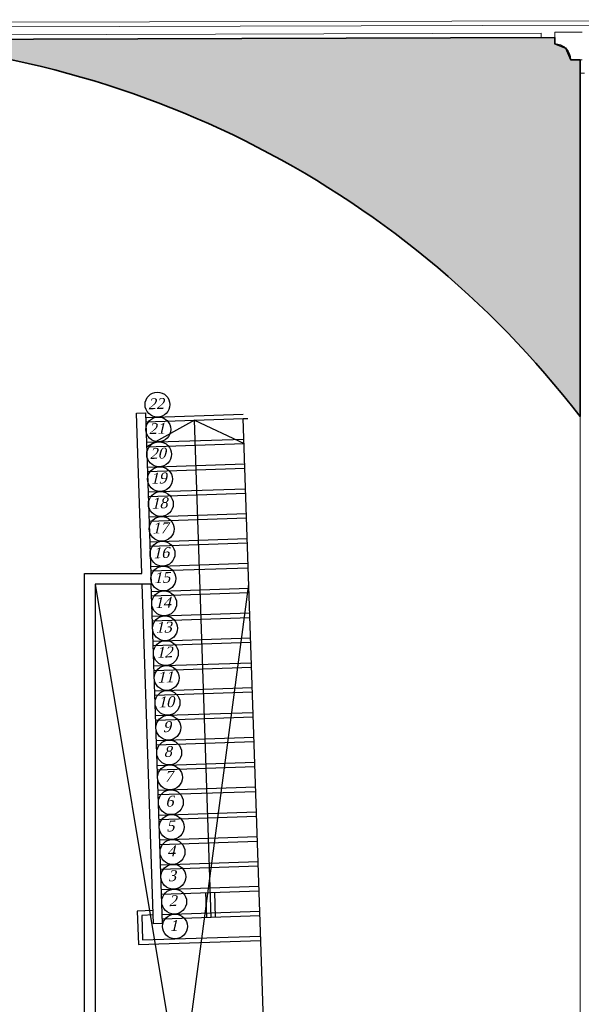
# Model space of a CAD drawing. Header units: metres. Extents: x -710577 to 709766, y -710660 to 709683.
# Tile 33 of 70: x -463.47 to -457.15, y -511.39 to -500.3. Entities that reach past the tile are written whole.
import ezdxf
from ezdxf.enums import TextEntityAlignment as Align

# ---------------------------------------------------------------- set-up
doc = ezdxf.new("R2010")
doc.units = ezdxf.units.M
doc.header["$LTSCALE"] = 50
doc.header["$MEASUREMENT"] = 0
doc.linetypes.add('GR-263$0$ground$0$DLINE', pattern=[0.55, 0.3, -0.25])
doc.linetypes.add('GR-263$0$ground$0$HIDDEN', pattern=[0.375, 0.25, -0.125])
doc.layers.add('500 LEGEND$0$A-TXT-35', color=3, linetype='Continuous', lineweight=35)
for name, color, linetype in [('GR-263$0$ground$0$A-ATTRIB', 102, 'Continuous'), ('GR-263$0$ground$0$A-DASH', 21, 'GR-263$0$ground$0$DLINE'), ('GR-263$0$ground$0$A-ELEV.4', 4, 'Continuous'), ('GR-263$0$ground$0$A-STAIR', 1, 'Continuous'), ('GR-263$0$ground$0$FURN', 2, 'Continuous'), ('Samrt Heat', 1, 'Continuous'), ('smart heat', 7, 'Continuous')]:
    doc.layers.add(name, color=color, linetype=linetype)
doc.styles.add('GR-263$0$ground$0$STYLE3', font='times.ttf')

# ---------------------------------------------------------------- blocks, each defined once
blk = doc.blocks.new('GR-263$0$ground$0$ST')
blk.add_circle((0.0288622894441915, 0.1716770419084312), 0.15)
at = {"style": 'GR-263$0$ground$0$STYLE3', "oblique": 15}
blk.add_attdef('ST', text='', height=0.13, dxfattribs=at).set_placement((0.011137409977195, 0.1840025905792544), align=Align.MIDDLE)

msp = doc.modelspace()

# ---------------------------------------------------------------- hatches: boundary and pattern name
at = {"layer": '500 LEGEND$0$A-TXT-35'}
h = msp.add_hatch(color=1, dxfattribs=at)
h.dxf.hatch_style = 1
edge = h.paths.add_edge_path()
edge.add_line((-457.163443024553, -500.7532456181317), (-457.2680910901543, -500.7532456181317))
edge.add_line((-457.2680910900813, -500.7532456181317), (-457.3242246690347, -500.6224581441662))
edge.add_line((-457.3242246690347, -500.6224581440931), (-457.4485209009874, -500.5728158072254))
edge.add_line((-457.4485209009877, -500.5728158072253), (-457.4485209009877, -500.5042506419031))
edge.add_line((-457.4485209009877, -500.5042506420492), (-465.6740479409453, -500.5273958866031))
edge.add_arc((-465.7832696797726, -511.4023280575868), 10.87548063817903, 37.5715314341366, 89.4245725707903, ccw=False)
edge.add_line((-457.163443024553, -504.7709882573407), (-457.163443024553, -500.7532456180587))

# ---------------------------------------------------------------- linework, layer by layer
at = {"layer": '500 LEGEND$0$A-TXT-35', "color": 1}
msp.add_lwpolyline([(-457.163443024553, -504.7709882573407), (-457.163443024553, -500.7532456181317), (-457.2680910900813, -500.7532456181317), (-457.3242246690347, -500.6224581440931), (-457.4485209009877, -500.5728158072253), (-457.4485209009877, -500.5042506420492), (-465.6740479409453, -500.527395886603)], dxfattribs=at)
msp.add_arc((-465.7885787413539, -511.4087764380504), 10.8836206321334, 37.58139551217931, 89.44575001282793, dxfattribs=at)
at = {"layer": 'GR-263$0$ground$0$A-DASH', "linetype": 'ByBlock'}
for p, q in [((-462.623959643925, -519.6977328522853), (-460.8934431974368, -506.6575147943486)), ((-462.6239596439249, -506.6575147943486), (-460.4555166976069, -519.6977328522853))]:
    msp.add_line(p, q, dxfattribs=at)
at = {"layer": 'GR-263$0$ground$0$A-ELEV.4'}
for points in [[(-462.1587032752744, -504.7343967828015), (-462.0587596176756, -504.7310403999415), (-461.9940633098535, -506.6575147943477), (-462.6239596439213, -506.6575147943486), (-462.6239596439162, -513.4664046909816), (-462.1039596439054, -513.9864046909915), (-462.1039596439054, -515.6098013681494), (-462.6239596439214, -516.1298013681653), (-462.6239596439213, -519.6977328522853), (-461.5561368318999, -519.6977328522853), (-461.4883605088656, -521.7159214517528), (-461.5883064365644, -521.7192779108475), (-461.6521655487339, -519.8177328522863), (-462.7439596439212, -519.8177328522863)], [(-462.7439596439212, -519.9177328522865), (-462.7439596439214, -516.0800957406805), (-462.2239596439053, -515.5600957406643), (-462.2239596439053, -514.0361103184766), (-462.7439596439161, -513.5161103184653), (-462.7439596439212, -506.5375147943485), (-462.0981496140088, -506.5375147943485), (-462.1587032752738, -504.7343967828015)]]:
    msp.add_lwpolyline(points, dxfattribs=at)
at = {"layer": 'GR-263$0$ground$0$A-STAIR', "linetype": 'GR-263$0$ground$0$HIDDEN'}
for p, q in [((-462.0570814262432, -504.7810122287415), (-460.9577011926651, -504.7440920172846)), ((-462.0476835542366, -505.0608544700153), (-460.9483033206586, -505.0239342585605)), ((-462.0382856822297, -505.3406967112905), (-460.9389054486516, -505.3037764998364)), ((-462.0288878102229, -505.6205389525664), (-460.9295075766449, -505.5836187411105)), ((-462.0194899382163, -505.9003811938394), (-460.9201097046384, -505.8634609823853)), ((-462.0100920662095, -506.1802234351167), (-460.9107118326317, -506.1433032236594)), ((-462.0006941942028, -506.4600656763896), (-460.9013139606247, -506.4231454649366)), ((-461.991296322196, -506.7399079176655), (-460.8919160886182, -506.7029877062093)), ((-461.9818984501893, -507.0197501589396), (-460.8825182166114, -506.9828299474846)), ((-461.9725005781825, -507.2995924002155), (-460.8731203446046, -507.2626721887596)), ((-461.9631027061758, -507.5794346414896), (-460.8637224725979, -507.5425144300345)), ((-461.953704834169, -507.8592768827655), (-460.8543246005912, -507.8223566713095)), ((-461.9443069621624, -508.1391191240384), (-460.8449267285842, -508.1021989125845)), ((-461.9349090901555, -508.4189613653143), (-460.8355288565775, -508.3820411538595)), ((-461.9255112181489, -508.6988036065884), (-460.826130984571, -508.6618833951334)), ((-461.916113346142, -508.9786458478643), (-460.8167331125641, -508.9417256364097)), ((-461.9067154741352, -509.2584880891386), (-460.8073352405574, -509.2215678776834)), ((-461.8973176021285, -509.5383303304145), (-460.7979373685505, -509.5014101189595)), ((-461.8879197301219, -509.8181725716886), (-460.7885394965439, -509.7812523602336)), ((-461.8785218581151, -510.0980148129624), (-460.7791416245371, -510.0610946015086)), ((-461.8691239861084, -510.3778570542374), (-460.7697437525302, -510.3409368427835)), ((-461.968972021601, -510.3839281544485), (-462.0989038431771, -510.3882975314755)), ((-462.0989038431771, -510.3882975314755), (-462.089588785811, -510.6654187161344)), ((-462.089588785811, -510.6654187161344), (-460.7603458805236, -510.6207790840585))]:
    msp.add_line(p, q, dxfattribs=at)
at = {"layer": 'GR-263$0$ground$0$A-STAIR'}
for p, q in [((-462.0554032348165, -504.8309840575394), (-460.9560230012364, -504.7940638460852)), ((-461.5057131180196, -504.8125239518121), (-462.0460053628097, -505.1108262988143)), ((-461.3177556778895, -510.4093687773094), (-461.5057131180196, -504.8125239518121)), ((-461.5057131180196, -504.8125239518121), (-460.9466251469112, -505.0739060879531)), ((-462.0460053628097, -505.1108262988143), (-460.94662512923, -505.0739060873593)), ((-462.0366074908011, -505.3906685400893), (-460.937227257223, -505.3537483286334)), ((-462.0272096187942, -505.6705107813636), (-460.9278293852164, -505.6335905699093)), ((-462.0178117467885, -505.9503530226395), (-460.9184315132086, -505.9134328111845)), ((-462.0084138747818, -506.2301952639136), (-460.9090336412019, -506.1932750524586)), ((-461.9990160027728, -506.5100375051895), (-460.899635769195, -506.4731172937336)), ((-461.9896181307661, -506.7898797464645), (-460.8902378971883, -506.7529595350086)), ((-461.9802202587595, -507.0697219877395), (-460.8808400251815, -507.0328017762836)), ((-461.9708223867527, -507.3495642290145), (-460.8714421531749, -507.3126440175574)), ((-461.9614245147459, -507.6294064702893), (-460.862044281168, -507.5924862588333)), ((-461.9520266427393, -507.9092487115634), (-460.8526464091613, -507.8723285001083)), ((-461.9426287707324, -508.1890909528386), (-460.8432485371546, -508.1521707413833)), ((-461.9332308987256, -508.4689331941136), (-460.8338506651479, -508.4320129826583)), ((-461.9238330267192, -508.7487754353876), (-460.8244527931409, -508.7118552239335)), ((-461.9144351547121, -509.0286176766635), (-460.8150549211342, -508.9916974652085)), ((-461.9050372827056, -509.3084599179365), (-460.8056570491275, -509.2715397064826)), ((-461.8956394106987, -509.5883021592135), (-460.7962591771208, -509.5513819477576)), ((-461.886241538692, -509.8681444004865), (-460.7868613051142, -509.8312241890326)), ((-461.8768436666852, -510.1479866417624), (-460.7774634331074, -510.1110664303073)), ((-461.3677275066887, -510.4110469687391), (-461.3771253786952, -510.1312047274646)), ((-461.2677838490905, -510.4076905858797), (-461.277181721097, -510.1278483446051)), ((-461.9706524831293, -510.3339564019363), (-462.1505553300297, -510.3400062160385)), ((-462.1505553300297, -510.3400062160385), (-462.1378808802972, -510.7170686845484)), ((-461.8674457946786, -510.4278288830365), (-460.7680655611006, -510.3909086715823)), ((-462.1378808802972, -510.7170686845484), (-460.7586676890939, -510.6707509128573))]:
    msp.add_line(p, q, dxfattribs=at)
at = {"layer": 'GR-263$0$ground$0$FURN'}
for p, q in [((-461.9656202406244, -510.4838674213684), (-462.0940633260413, -506.6591929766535)), ((-461.865676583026, -510.4805110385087), (-461.9940633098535, -506.6575147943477)), ((-461.8656743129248, -510.4805109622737), (-461.9656202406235, -510.4838674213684))]:
    msp.add_line(p, q, dxfattribs=at)
msp.add_lwpolyline([(-460.3423651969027, -521.5773794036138), (-460.3923366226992, -521.5790575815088), (-460.956023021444, -504.7940638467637), (-460.9060514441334, -504.7923856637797)], dxfattribs=at)
at = {"layer": 'Samrt Heat', "color": 240, "lineweight": 0, "true_color": 0xed1f24}
for p, q in [((-451.7387775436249, -500.3021659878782), (-487.6686860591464, -500.3887966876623)), ((-451.7387775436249, -500.3526871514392), (-487.6686860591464, -500.4393178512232)), ((-457.163443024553, -525.8347740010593), (-457.163443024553, -500.9048091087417))]:
    msp.add_line(p, q, dxfattribs=at)
at = {"layer": 'Samrt Heat', "color": 1, "lineweight": 0}
for p, q in [((-457.4485209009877, -500.4429071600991), (-457.4485209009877, -500.5728158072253)), ((-457.138182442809, -500.4429071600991), (-457.4485209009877, -500.4429071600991)), ((-457.2680910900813, -500.7532456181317), (-457.138182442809, -500.7532456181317)), ((-457.112921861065, -500.9048091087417), (-457.163443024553, -500.9048091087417))]:
    msp.add_line(p, q, dxfattribs=at)
msp.add_arc((-457.4485209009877, -500.7532456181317), 0.1804298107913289, 0, 90, dxfattribs=at)
at = {"layer": 'smart heat', "color": 240, "lineweight": 0, "true_color": 0xed1f24}
for p, q in [((-457.6000843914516, -500.4537294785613), (-487.8202495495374, -500.5403601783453)), ((-457.6000843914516, -500.5042506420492), (-487.8202495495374, -500.5908813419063))]:
    msp.add_line(p, q, dxfattribs=at)
at = {"layer": 'smart heat', "color": 1, "lineweight": 0}
msp.add_line((-457.6000843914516, -500.4537294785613), (-457.6000843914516, -500.5042506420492), dxfattribs=at)

# ---------------------------------------------------------------- block references
at = {"layer": 'GR-263$0$ground$0$A-ATTRIB', "xscale": 0.9333333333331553, "yscale": 0.9333333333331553, "zscale": 0.9333333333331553, "rotation": 1.92342697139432}
for p, values in [((-461.9438694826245, -504.7974535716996, -5.89652856e-08), {'ST': '22'}), ((-461.9344716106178, -505.0772958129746, -5.89652856e-08), {'ST': '21'}), ((-461.9250737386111, -505.3571380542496, -5.89652856e-08), {'ST': '20'}), ((-461.9156758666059, -505.6369802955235, -5.89652856e-08), {'ST': '19'}), ((-461.9062779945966, -505.9168225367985, -5.89652856e-08), {'ST': '18'}), ((-461.8968801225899, -506.1966647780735, -5.89652856e-08), {'ST': '17'}), ((-461.887482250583, -506.4765070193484, -5.89652856e-08), {'ST': '16'}), ((-461.8780843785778, -506.7563492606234, -5.89652856e-08), {'ST': '15'}), ((-461.8686865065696, -507.0361915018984, -5.89652856e-08), {'ST': '14'}), ((-461.8592886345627, -507.3160337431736, -5.89652856e-08), {'ST': '13'}), ((-461.8498907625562, -507.5958759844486, -5.89652856e-08), {'ST': '12'}), ((-461.8404928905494, -507.8757182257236, -5.89652856e-08), {'ST': '11'}), ((-461.8310950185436, -508.1555604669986, -5.89652856e-08), {'ST': '10'}), ((-461.8216971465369, -508.4354027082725, -5.89652856e-08), {'ST': '9'}), ((-461.8122992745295, -508.7152449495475, -5.89652856e-08), {'ST': '8'}), ((-461.8029014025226, -508.9950871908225, -5.89652856e-08), {'ST': '7'}), ((-461.7935035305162, -509.2749294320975, -5.89652856e-08), {'ST': '6'}), ((-461.7841056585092, -509.5547716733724, -5.89652856e-08), {'ST': '5'}), ((-461.7747077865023, -509.8346139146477, -5.89652856e-08), {'ST': '4'}), ((-461.7653099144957, -510.1144561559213, -5.89652856e-08), {'ST': '3'}), ((-461.7559120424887, -510.3942983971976, -5.89652856e-08), {'ST': '2'}), ((-461.7465141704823, -510.6741406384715, -5.89652856e-08), {'ST': '1'})]:
    msp.add_blockref('GR-263$0$ground$0$ST', p, dxfattribs=at).add_auto_attribs(values)

doc.saveas('drawing.dxf')
